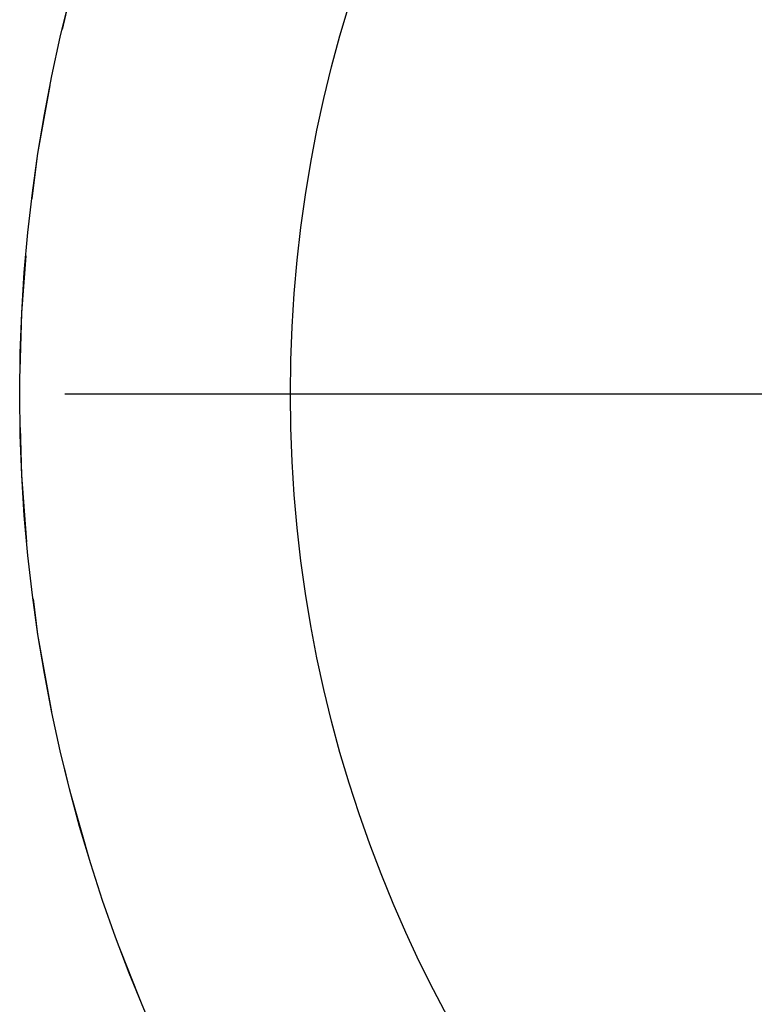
# Model space of a CAD drawing. Header units: millimetres. Extents: x 10 to 1179, y 10 to 831.
# Tile 32 of 80: x 725.37 to 733.52, y 415.06 to 425.97. Entities that reach past the tile are written whole.
import ezdxf

# ---------------------------------------------------------------- set-up
doc = ezdxf.new("R2010")
doc.units = ezdxf.units.MM
doc.linetypes.add('HIDDEN', pattern=[1.905, 1.27, -0.635])
doc.layers.add('FORMAT', color=7, linetype='Continuous')

# ---------------------------------------------------------------- blocks, each defined once
blk = doc.blocks.new('SW_CENTERMARKSYMBOL_0')
at = {"layer": 'FORMAT', "color": 0}
blk.add_line((-5, 0), (-17, 0), dxfattribs=at)

msp = doc.modelspace()

# ---------------------------------------------------------------- linework, layer by layer
at = {"color": 7, "linetype": 'Continuous', "lineweight": 25}
for radius in [17.5, 14.5]:
    msp.add_circle((742.872, 421.821), radius, dxfattribs=at)
at = {"color": 7, "linetype": 'HIDDEN', "lineweight": 18}
msp.add_circle((742.872, 421.821), 17.5, dxfattribs=at)
msp.add_circle((742.872, 421.821), 17.5, dxfattribs=at)
msp.add_circle((742.872, 421.821), 17.5, dxfattribs=at)

# ---------------------------------------------------------------- block references
at = {"layer": 'FORMAT'}
msp.add_blockref('SW_CENTERMARKSYMBOL_0', (742.872, 421.821), dxfattribs=at)

doc.saveas('drawing.dxf')
